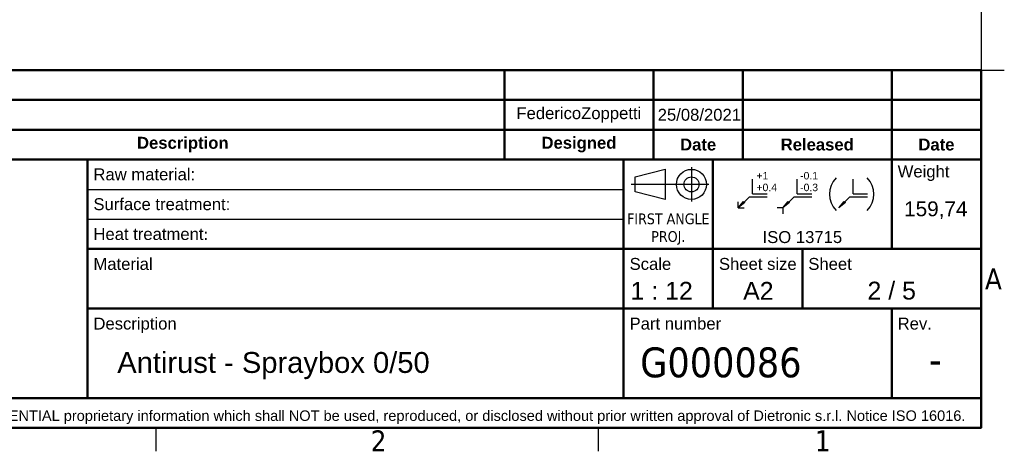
# Model space of a CAD drawing. Header units: millimetres. Extents: x 0 to 7128, y 0 to 5040.
# Tile 68 of 95: x 5071 to 7055, y 73 to 941. Entities that reach past the tile are written whole.
import ezdxf
from ezdxf.enums import TextEntityAlignment as Align

# ---------------------------------------------------------------- set-up
doc = ezdxf.new("R2010")
doc.units = ezdxf.units.MM
doc.header["$LTSCALE"] = 12
doc.layers.get('0').update_dxf_attribs({"lineweight": 25})
for name, color, linetype, lineweight in [('Geometria schizzo (ISO)', 7, 'Continuous', 25), ('Geometria schizzo(ISO)', 7, 'Continuous', 50), ('Simbolo (ISO)', 7, 'Continuous', 25), ('Titolo (ISO)', 7, 'Continuous', 50)]:
    doc.layers.add(name, color=color, linetype=linetype, lineweight=lineweight)
doc.styles.add('Stile testo11', font='tahoma.ttf')
doc.styles.add('Stile testo132', font='tahoma.ttf')
doc.styles.add('Stile testo136', font='arial.ttf')
doc.styles.add('Stile testo26', font='arial.ttf')
doc.styles.add('Stile testo27', font='arial.ttf')
doc.styles.add('Stile testo68', font='arial.ttf')
doc.styles.add('Testo nota (ISO)', font='tahoma.ttf')

# ---------------------------------------------------------------- blocks, each defined once
blk = doc.blocks.new('Bordi Bordo di default')
at = {"layer": 'Geometria schizzo (ISO)'}
for p, q in [((584, 70), (587.9, 70)), ((445.5, 10), (445.5, 6.1)), ((519.75, 10), (519.75, 6.1))]:
    blk.add_line(p, q, dxfattribs=at)
at = {"layer": 'Geometria schizzo (ISO)', "flags": 128}
blk.add_lwpolyline([(10, 10), (10, 410), (584, 410), (584, 10), (10, 10)], dxfattribs=at)
at = {"layer": 'Simbolo (ISO)', "char_height": 3.5, "attachment_point": 7, "style": 'Testo nota (ISO)'}
for s, insert in [('A', (584.66, 33.25)), ('2', (481.56, 6.1)), ('1', (556.09, 6.1))]:
    blk.add_mtext(s, dxfattribs=dict(at, insert=insert))
blk = doc.blocks.new('Cartigli Dietronic')
at = {"color": 7, "linetype": 'Continuous', "lineweight": 25}
for p, q in [((251.19, 241.34), (251.19, 235.58)), ((241.72, 239.73), (246.76, 240.99)), ((241.72, 237.21), (241.72, 239.73)), ((246.76, 240.99), (246.76, 235.95)), ((241.09, 238.47), (254.09, 238.47)), ((261.43, 236.89), (261.43, 239.34)), ((268.93, 236.89), (268.93, 239.34)), ((278.31, 236.89), (278.31, 239.34)), ((246.76, 235.95), (241.72, 237.21)), ((259.05, 234.51), (260.91, 236.37)), ((260.91, 236.37), (263.88, 236.37)), ((261.43, 236.89), (263.88, 236.89)), ((266.55, 234.51), (268.41, 236.37)), ((268.41, 236.37), (271.38, 236.37)), ((268.93, 236.89), (271.38, 236.89)), ((275.93, 234.51), (277.78, 236.37)), ((277.78, 236.37), (280.76, 236.37)), ((278.31, 236.89), (280.76, 236.89)), ((259.05, 234.51), (259.93, 235.61)), ((259.05, 234.51), (259.05, 235.51)), ((260.15, 235.4), (259.05, 234.51)), ((259.93, 235.61), (260.15, 235.4)), ((266.55, 234.51), (267.43, 235.61)), ((267.65, 235.4), (266.55, 234.51)), ((267.43, 235.61), (267.65, 235.4)), ((275.93, 234.51), (276.81, 235.61)), ((277.03, 235.4), (275.93, 234.51)), ((276.81, 235.61), (277.03, 235.4)), ((259.05, 234.51), (260.05, 234.51)), ((266.55, 234.51), (265.55, 234.51)), ((266.55, 234.51), (266.55, 233.51))]:
    blk.add_line(p, q, dxfattribs=at)
for radius in [2.52, 1.26]:
    blk.add_circle((251.19, 238.46), radius, dxfattribs=at)
for centre, start, end in [((278.3, 236.82), 135.5, 224.5), ((277.86, 236.82), 315.5, 44.5)]:
    blk.add_arc(centre, 3.94, start, end, dxfattribs=at)
at = {"layer": 'Geometria schizzo(ISO)'}
for p, q in [((99.8, 257.63), (299.8, 257.63)), ((219.8, 257.63), (219.8, 242.63)), ((244.8, 242.63), (244.8, 257.63)), ((259.8, 242.63), (259.8, 257.63)), ((284.8, 242.63), (284.8, 257.63)), ((299.8, 257.63), (299.8, 252.63)), ((299.8, 252.63), (99.8, 252.63)), ((299.8, 252.63), (299.8, 247.63)), ((99.8, 247.63), (299.8, 247.63)), ((299.8, 247.63), (299.8, 242.63)), ((254.8, 217.63), (254.8, 227.63)), ((269.8, 217.63), (269.8, 227.63)), ((284.8, 217.63), (284.8, 202.63)), ((299.8, 202.63), (99.8, 202.63))]:
    blk.add_line(p, q, dxfattribs=at)
at = {"layer": 'Titolo (ISO)'}
for p, q in [((149.8, 242.63), (99.8, 242.63)), ((299.8, 242.63), (149.8, 242.63)), ((149.8, 242.63), (149.8, 202.63)), ((239.8, 227.63), (239.8, 242.63)), ((254.8, 227.63), (254.8, 242.63)), ((284.8, 227.63), (284.8, 242.63)), ((299.8, 197.63), (299.8, 242.63)), ((149.8, 227.63), (299.8, 227.63)), ((239.8, 227.63), (239.8, 217.63)), ((149.8, 217.63), (299.8, 217.63)), ((239.8, 217.63), (239.8, 202.63)), ((99.8, 197.63), (299.8, 197.63))]:
    blk.add_line(p, q, dxfattribs=at)
at = {"layer": 'Titolo (ISO)', "lineweight": 25}
for p, q in [((149.8, 237.63), (239.8, 237.63)), ((149.8, 232.63), (239.8, 232.63))]:
    blk.add_line(p, q, dxfattribs=at)
at = {"layer": 'Titolo (ISO)', "style": 'Testo nota (ISO)'}
for s, insert, char_height, attachment_point in [('\\fArial|b1|i0;\\H2.0000;Designed', (232.3, 245.13), 2, 5), ('\\fArial|b1|i0;\\H2.0000;Released', (272.3, 245.13), 2, 5), ('\\fArial|b1|i0;\\H2.0000;Description', (165.8, 245.13), 2, 5), ('\\fArial|b1|i0;\\H2.0000;Date', (252.3, 245.13), 2, 5), ('\\fArial|b1|i0;\\H2.0000;Date', (292.3, 245.13), 2, 5), ('\\fArial|b0|i0;\\H2.0000;Weight', (285.8, 241.63), 2, 1), ('\\fArial|b0|i0;\\H2.0000;Raw material:', (150.8, 240.13), 2, 4), ('\\fArial|b0|i0;\\H2.0000;Surface treatment:', (150.8, 235.13), 2, 4), ('\\fArial|b0|i0;\\H2.0000;Heat treatment\\fTahoma|b0|i0;\\H2.0000;:', (150.8, 230.13), 2, 4), ('\\fArial|b0|i0;\\H2.0000;ISO 13715', (269.8, 230.63), 2, 2), ('\\fArial|b0|i0;\\H2.0000;Material', (150.8, 226.13), 2, 1), ('\\fArial|b0|i0;\\H2.0000;Scale', (240.8, 226.13), 2, 1), ('\\fArial|b0|i0;\\H2.0000;Sheet size', (255.8, 226.13), 2, 1), ('\\fArial|b0|i0;\\H2.0000;Sheet', (270.8, 226.13), 2, 1), ('\\fArial|b0|i0;\\H2.9900;2 / 5', (284.8, 220.63), 2.99, 5), ('\\fArial|b0|i0;\\H2.0000;Description', (150.8, 216.13), 2, 1), ('\\fArial|b0|i0;\\H2.0000;Part number', (240.8, 216.13), 2, 1), ('\\fArial|b0|i0;\\H2.0000;Rev.', (285.8, 216.13), 2, 1)]:
    blk.add_mtext(s, dxfattribs=dict(at, insert=insert, char_height=char_height, attachment_point=attachment_point))
for s, insert, char_height, attachment_point, line_spacing_factor in [('\\fArial|b0|i0;\\H1.2500;+1           -0.1\\P\\fArial|b0|i0;\\H1.2500;+0.4        -0.3', (262.1, 240.54), 1.25, 1, 0.944221), ('\\fTahoma|b0|i0;\\H1.8000;FIRST ANGLE\\P\\fTahoma|b0|i0;\\H1.8000;PROJ.', (247.3, 233.59), 1.8, 2, 0.987884)]:
    blk.add_mtext(s, dxfattribs=dict(at, insert=insert, char_height=char_height, attachment_point=attachment_point, line_spacing_factor=line_spacing_factor))
at = {"layer": 'Titolo (ISO)', "insert": (100.72, 200.57), "char_height": 1.75, "width": 201.2462, "attachment_point": 1, "style": 'Testo nota (ISO)'}
blk.add_mtext('\\fArial|b0|i0;\\H1.7500;This document contains CONFIDENTIAL proprietary information which shall NOT be used, reproduced, or disclosed without prior written approval of Dietronic s.r.l. Notice ISO 16016.', dxfattribs=at)
at = {"layer": 'Titolo (ISO)'}
for tag, style, p in [('REV1', 'Stile testo68', (105.8, 255.13)), ('REV1-AUTORE', 'Stile testo68', (232.3, 255.13)), ('REV1-DATA_CREAZIONE', 'Stile testo68', (252.3, 255.13)), ('REV1-APPROVATORE', 'Stile testo68', (272.3, 255.13)), ('REV1-DATA_APPROVAZIONE', 'Stile testo68', (292.3, 255.13)), ('REV0-APPROVATORE', 'Stile testo68', (272.3, 250.13)), ('REV0-DATA_APPROVAZIONE', 'Stile testo11', (292.3, 250.13))]:
    blk.add_attdef(tag, text='', height=2, dxfattribs=dict(at, style=style)).set_placement(p, align=Align.MIDDLE_CENTER)
for tag, height, style, p in [('REV1-DESCRIZIONE', 2, 'Stile testo68', (112.8, 255.13)), ('Semilavorato', 2, 'Stile testo11', (168.8, 240.13)), ('Trattamento_Superficiale', 2, 'Stile testo68', (174.8, 235.13)), ('Trattamento_Termico', 2, 'Stile testo68', (170.8, 230.13)), ('Materiale_Dietronic', 3.5, 'Testo nota (ISO)', (154.8, 220.63))]:
    blk.add_attdef(tag, text='', height=height, dxfattribs=dict(at, style=style)).set_placement(p, align=Align.MIDDLE_LEFT)
for tag, p, height, style in [('AUTORE_001', (221.8, 249.4), 2, 'Stile testo68'), ('DATA_CREAZIONE_001', (245.52, 249.13), 2, 'Stile testo68'), ('Massa_001', (286.88, 233.12), 2.49, 'Stile testo26'), ('Scala_vista_iniziale_001', (240.96, 219.13), 2.99, 'Stile testo136'), ('Dimensioni_foglio_001', (259.86, 219.12), 2.99, 'Stile testo136'), ('NUMERO_REVISIONE_001', (291.05, 206.63), 5, 'Stile testo132'), ('DESCRIZIONE_001', (154.8, 206.86), 3.5, 'Stile testo27'), ('NUMERO_PARTE_001', (242.58, 206.13), 5, 'Stile testo132')]:
    blk.add_attdef(tag, p, '', height=height, dxfattribs=dict(at, style=style))

msp = doc.modelspace()

# ---------------------------------------------------------------- block references
at = {"xscale": 12, "yscale": 12, "zscale": 12}
msp.add_blockref('Bordi Bordo di default', (0, 0), dxfattribs=at)
msp.add_blockref('Cartigli Dietronic', (3410.4034, -2251.5018), dxfattribs=at).add_auto_attribs({'Massa_001': '159,74', 'NUMERO_REVISIONE_001': '-', 'Scala_vista_iniziale_001': '1 : 12', 'Dimensioni_foglio_001': 'A2', 'DESCRIZIONE_001': 'Antirust - Spraybox 0/50', 'AUTORE_001': 'FedericoZoppetti', 'DATA_CREAZIONE_001': '25/08/2021', 'NUMERO_PARTE_001': 'G000086'})

doc.saveas('drawing.dxf')
